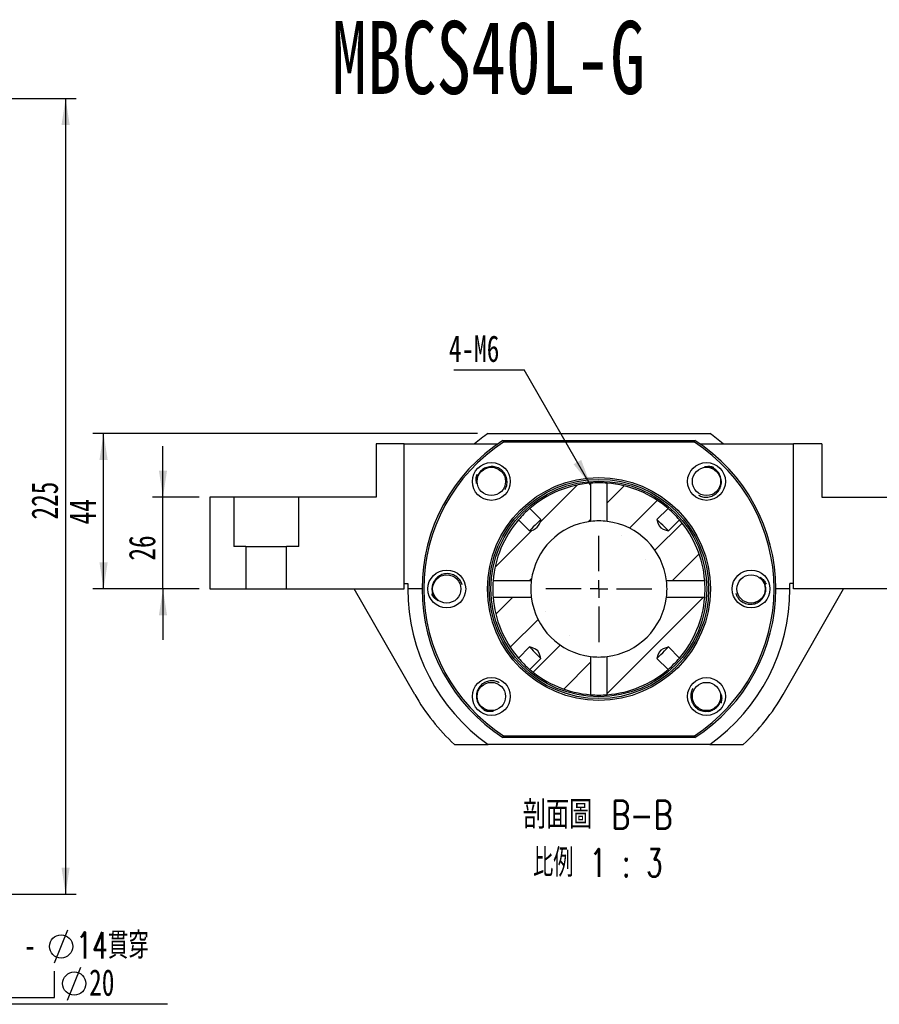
# Paper-space layout 'MBCS40L-G' of a CAD drawing. Header units: millimetres. Extents: x 10 to 324, y 9 to 197.
# Tile 2 of 4: x 98 to 179, y 97 to 190. Entities that reach past the tile are written whole.
import ezdxf

# ---------------------------------------------------------------- set-up
doc = ezdxf.new("R2010")
doc.units = ezdxf.units.MM
doc.layers.add('圖層0', color=7, linetype='Continuous')
doc.styles.add('SLDTEXTSTYLE0', font='TXT', dxfattribs={"width": 0.7})
doc.styles.add('SLDTEXTSTYLE1', font='TXT', dxfattribs={"width": 0.7, "bigfont": 'bigfont'})
doc.styles.add('SLDTEXTSTYLE4', font='TXT', dxfattribs={"width": 0.633333})
doc.styles.add('SLDTEXTSTYLE5', font='TXT', dxfattribs={"width": 0.75, "bigfont": 'bigfont'})
doc.styles.add('SLDTEXTSTYLE6', font='TXT', dxfattribs={"width": 0.65625, "bigfont": 'bigfont'})
doc.dimstyles.new('SLDDIMSTYLE0', dxfattribs={"dimtxt": 0.18, "dimasz": 2.5, "dimexe": 0, "dimexo": 0.0625, "dimgap": 0, "dimtad": 0, "dimtih": 1, "dimtoh": 1, "dimdec": 0, "dimrnd": 1e-09, "dimzin": 0, "dimdsep": 46, "dimtxsty": 'Standard', "dimsah": 1, "dimcen": 0.09, "dimadec": 0, "dimazin": 0, "dimtfac": 2.5, "dimtdec": 0, "dimtofl": 0, "dimtmove": 0, "dimatfit": 3, "dimfxl": 0, "dimfrac": 2, "dimtolj": 1, "dimtzin": 0, "dimarcsym": 0})
doc.dimstyles.new('SLDDIMSTYLE3', dxfattribs={"dimtxt": 2.5, "dimasz": 2.5, "dimexe": 0, "dimexo": 0.0625, "dimtad": 1, "dimlfac": 3, "dimrnd": 1e-09, "dimzin": 12, "dimdsep": 46, "dimtxsty": 'SLDTEXTSTYLE0', "dimsah": 1, "dimcen": 0.09, "dimadec": 0, "dimazin": 3, "dimtfac": 1, "dimtofl": 0, "dimtmove": 0, "dimatfit": 3, "dimfxl": 0, "dimfrac": 2, "dimtolj": 1, "dimtzin": 12, "dimarcsym": 0})
doc.dimstyles.new('SLDDIMSTYLE4', dxfattribs={"dimtxt": 2.5, "dimasz": 2.5, "dimexe": 0, "dimexo": 0.0625, "dimtad": 1, "dimlfac": 3, "dimrnd": 1e-09, "dimzin": 12, "dimdsep": 46, "dimtxsty": 'SLDTEXTSTYLE0', "dimsah": 1, "dimcen": 0.09, "dimadec": 0, "dimazin": 3, "dimtfac": 1, "dimtmove": 0, "dimatfit": 0, "dimfxl": 0, "dimfrac": 2, "dimtolj": 1, "dimtzin": 12, "dimarcsym": 0})

# ---------------------------------------------------------------- blocks, each defined once
blk = doc.blocks.new('_D_41')
at = {"layer": '圖層0', "color": 7}
for p, q in [((69.762, 182.524), (103.36, 182.524)), ((102.36, 182.524), (102.36, 107.524)), ((82.595, 107.524), (103.36, 107.524))]:
    blk.add_line(p, q, dxfattribs=at)
for points in [[(102.36, 182.524), (101.975, 180.024), (102.744, 180.024)], [(102.36, 107.524), (102.744, 110.024), (101.975, 110.024)]]:
    blk.add_solid(points, dxfattribs=at)
at = {"layer": '圖層0', "color": 7, "insert": (99.137, 142.826), "char_height": 2.5, "attachment_point": 1, "rotation": 90, "style": 'SLDTEXTSTYLE0'}
blk.add_mtext('225', dxfattribs=at)
blk = doc.blocks.new('SW_SYMBOL_HOLE_DIAM')
at = {"layer": '圖層0', "color": 0}
blk.add_line((300, 0), (700, 1000), dxfattribs=at)
blk.add_circle((500, 500), 350, dxfattribs=at)
blk = doc.blocks.new('SW_SYMBOL_HOLE_SPOT')
at = {"layer": '圖層0', "color": 0}
for p, q in [((0, 875), (0, 75)), ((1600, 75), (1600, 875)), ((0, 75), (1600, 75))]:
    blk.add_line(p, q, dxfattribs=at)
blk = doc.blocks.new('SW_NOTE_11')
at = {"layer": '圖層0', "color": 0}
blk.add_line((16.083, 0), (0, 0), dxfattribs=at)
at = {"layer": '圖層0', "color": 0, "xscale": 0.003121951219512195, "yscale": 0.003121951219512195, "zscale": 0.003121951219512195}
for name, p in [('SW_SYMBOL_HOLE_DIAM', (4.506, 3.894)), ('SW_SYMBOL_HOLE_SPOT', (0.437, 0.394)), ('SW_SYMBOL_HOLE_DIAM', (5.744, 0.394))]:
    blk.add_blockref(name, p, dxfattribs=at)
at = {"layer": '圖層0', "color": 0, "char_height": 2.5, "attachment_point": 1}
for s, insert, style in [('6 -', (0.437, 6.806), 'SLDTEXTSTYLE4'), ('14\\M+18AD1\\M+190FA', (7.472, 6.806), 'SLDTEXTSTYLE1'), ('20', (8.709, 3.306), 'SLDTEXTSTYLE0')]:
    blk.add_mtext(s, dxfattribs=dict(at, insert=insert, style=style))
blk = doc.blocks.new('_D_42')
at = {"layer": '圖層0', "color": 7}
for p, q in [((111.533, 144.95), (111.533, 149.758)), ((114.936, 144.95), (110.533, 144.95)), ((111.533, 136.283), (111.533, 144.95)), ((114.936, 136.283), (110.533, 136.283)), ((111.533, 136.283), (111.533, 131.476))]:
    blk.add_line(p, q, dxfattribs=at)
for points in [[(111.533, 144.95), (111.918, 147.45), (111.149, 147.45)], [(111.533, 136.283), (111.149, 133.783), (111.918, 133.783)]]:
    blk.add_solid(points, dxfattribs=at)
at = {"layer": '圖層0', "color": 7, "insert": (108.311, 138.957), "char_height": 2.5, "attachment_point": 1, "rotation": 90, "style": 'SLDTEXTSTYLE0'}
blk.add_mtext('26', dxfattribs=at)
blk = doc.blocks.new('_D_43')
at = {"layer": '圖層0', "color": 7}
for p, q in [((141.168, 150.95), (104.936, 150.95)), ((105.936, 136.283), (105.936, 150.95)), ((114.936, 136.283), (104.936, 136.283))]:
    blk.add_line(p, q, dxfattribs=at)
for points in [[(105.936, 150.95), (105.552, 148.45), (106.321, 148.45)], [(105.936, 136.283), (106.321, 138.783), (105.552, 138.783)]]:
    blk.add_solid(points, dxfattribs=at)
at = {"layer": '圖層0', "color": 7, "insert": (102.714, 142.365), "char_height": 2.5, "attachment_point": 1, "rotation": 90, "style": 'SLDTEXTSTYLE0'}
blk.add_mtext('44', dxfattribs=at)
blk = doc.blocks.new('SW_NOTE_12')
at = {"layer": '圖層0', "color": 0, "char_height": 2.64583, "attachment_point": 2}
for s, insert, style in [('\\M+19655\\M+196CA\\M+19AA4 B-B', (8.268, 3.411), 'SLDTEXTSTYLE5'), ('\\M+194E4\\M+197E1 1 : 3', (8.273, -1.117), 'SLDTEXTSTYLE6')]:
    blk.add_mtext(s, dxfattribs=dict(at, insert=insert, style=style))
blk = doc.blocks.new('SW_NOTE_13')
at = {"layer": '圖層0', "color": 0}
blk.add_line((-6.643, 0), (0, 0), dxfattribs=at)
at = {"layer": '圖層0', "color": 0, "insert": (-7.102, 3.237), "char_height": 2.5, "attachment_point": 1, "style": 'SLDTEXTSTYLE0'}
blk.add_mtext('4-M6', dxfattribs=at)
blk = doc.blocks.new('SW_CENTERMARKSYMBOL_25')
at = {"layer": '圖層0', "color": 0}
for p, q in [((0, 1.667), (0, 5)), ((-1.667, 0), (-5, 0)), ((0, 0), (-0.833, 0)), ((0, 0), (0, 0.833)), ((0, 0), (0, -0.833)), ((0, 0), (0.833, 0)), ((1.667, 0), (5, 0)), ((0, -1.667), (0, -5))]:
    blk.add_line(p, q, dxfattribs=at)

psp = doc.layouts.new('MBCS40L-G')

# ---------------------------------------------------------------- hatches: boundary and pattern name
at = {"linetype": 'Continuous', "lineweight": 18}
h = psp.add_hatch(dxfattribs=at)
h.set_pattern_fill('ANSI31', style=0)
edge = h.paths.add_edge_path(flags=0)
edge.add_spline(control_points=[(147.1324, 142.8335), (147.074, 142.6321), (147.0189, 142.4261), (146.9198, 142.2412), (146.8867, 142.1794), (146.8458, 142.1204), (146.795, 142.0721), (146.741, 142.0206), (146.6759, 141.9806), (146.6089, 141.9479), (146.4324, 141.8617), (146.2413, 141.8085), (146.0527, 141.7538)], knot_values=[0.0043652, 0.0043652, 0.0043652, 0.0043652, 0.0062498, 0.0062498, 0.0062498, 0.0068735, 0.0068735, 0.0068735, 0.0075371, 0.0075371, 0.0075371, 0.0092864, 0.0092864, 0.0092864, 0.0092864], weights=[1, 1, 1, 1, 1, 1, 1, 1, 1, 1, 1, 1, 1], degree=3, periodic=0)
edge.add_line((146.0527, 141.7538), (145.0126, 142.7938))
edge.add_arc((152.6029, 136.2833), 10, 139.37869, 175.516963)
edge.add_line((142.6335, 137.0649), (146.2341, 137.0649))
edge.add_arc((152.6029, 136.2833), 6.4167, 96.996801, 173.003199, ccw=False)
edge.add_line((151.8213, 142.6521), (151.8213, 146.2527))
edge.add_arc((152.6029, 136.2833), 10, 94.483037, 130.62131)
edge.add_line((146.0924, 143.8736), (147.1324, 142.8335))
h = psp.add_hatch(dxfattribs=at)
h.set_pattern_fill('ANSI31', style=0)
edge = h.paths.add_edge_path(flags=0)
edge.add_spline(control_points=[(159.1532, 141.7538), (159.114, 141.7652), (159.0749, 141.7767), (159.0359, 141.7885), (158.9047, 141.8282), (158.7734, 141.8694), (158.6479, 141.9244), (158.5735, 141.957), (158.5001, 141.9958), (158.4378, 142.048), (158.3746, 142.101), (158.324, 142.17), (158.2852, 142.2428), (158.1867, 142.4273), (158.1317, 142.6326), (158.0735, 142.8335)], knot_values=[0.0020118, 0.0020118, 0.0020118, 0.0020118, 0.0023788, 0.0023788, 0.0023788, 0.0036129, 0.0036129, 0.0036129, 0.0043477, 0.0043477, 0.0043477, 0.0050996, 0.0050996, 0.0050996, 0.0070017, 0.0070017, 0.0070017, 0.0070017], weights=[1, 1, 1, 1, 1, 1, 1, 1, 1, 1, 1, 1, 1, 1, 1, 1], degree=3, periodic=0)
edge.add_line((158.0735, 142.8335), (159.1135, 143.8736))
edge.add_arc((152.6029, 136.2833), 10, 49.37869, 85.516963)
edge.add_line((153.3846, 146.2527), (153.3846, 142.6521))
edge.add_arc((152.6029, 136.2833), 6.4167, 6.996801, 83.003199, ccw=False)
edge.add_line((158.9718, 137.0649), (162.5723, 137.0649))
edge.add_arc((152.6029, 136.2833), 10, 4.483037, 40.62131)
edge.add_line((160.1932, 142.7938), (159.1532, 141.7538))
h = psp.add_hatch(dxfattribs=at)
h.set_pattern_fill('ANSI31', style=0)
edge = h.paths.add_edge_path(flags=0)
edge.add_line((147.1324, 129.733), (146.0924, 128.693))
edge.add_arc((152.6029, 136.2833), 10, 229.37869, 265.516963)
edge.add_line((151.8213, 126.3139), (151.8213, 129.9144))
edge.add_arc((152.6029, 136.2833), 6.4167, 186.996801, 263.003199, ccw=False)
edge.add_line((146.2341, 135.5016), (142.6335, 135.5016))
edge.add_arc((152.6029, 136.2833), 10, 184.483037, 220.62131)
edge.add_line((145.0126, 129.7727), (146.0527, 130.8127))
edge.add_spline(control_points=[(146.0527, 130.8127), (146.2536, 130.7545), (146.4589, 130.6995), (146.6434, 130.601), (146.7162, 130.5622), (146.7852, 130.5116), (146.8382, 130.4484), (146.8904, 130.3861), (146.9292, 130.3128), (146.9618, 130.2383), (147.0168, 130.1128), (147.058, 129.9815), (147.0977, 129.8503), (147.1095, 129.8113), (147.121, 129.7722), (147.1324, 129.733)], knot_values=[0.0094423, 0.0094423, 0.0094423, 0.0094423, 0.0113277, 0.0113277, 0.0113277, 0.012073, 0.012073, 0.012073, 0.0128012, 0.0128012, 0.0128012, 0.0140245, 0.0140245, 0.0140245, 0.0143883, 0.0143883, 0.0143883, 0.0143883], weights=[1, 1, 1, 1, 1, 1, 1, 1, 1, 1, 1, 1, 1, 1, 1, 1], degree=3, periodic=0)
h = psp.add_hatch(dxfattribs=at)
h.set_pattern_fill('ANSI31', style=0)
edge = h.paths.add_edge_path(flags=0)
edge.add_line((159.1135, 128.693), (158.0735, 129.733))
edge.add_spline(control_points=[(158.0735, 129.733), (158.1317, 129.9339), (158.1867, 130.1392), (158.2852, 130.3238), (158.324, 130.3965), (158.3746, 130.4656), (158.4378, 130.5185), (158.5001, 130.5707), (158.5735, 130.6095), (158.6479, 130.6421), (158.7734, 130.6972), (158.9047, 130.7383), (159.0359, 130.778), (159.0749, 130.7898), (159.114, 130.8014), (159.1532, 130.8127)], knot_values=[0.0094423, 0.0094423, 0.0094423, 0.0094423, 0.0113277, 0.0113277, 0.0113277, 0.012073, 0.012073, 0.012073, 0.0128012, 0.0128012, 0.0128012, 0.0140245, 0.0140245, 0.0140245, 0.0143883, 0.0143883, 0.0143883, 0.0143883], weights=[1, 1, 1, 1, 1, 1, 1, 1, 1, 1, 1, 1, 1, 1, 1, 1], degree=3, periodic=0)
edge.add_line((159.1532, 130.8127), (160.1932, 129.7727))
edge.add_arc((152.6029, 136.2833), 10, 319.37869, 355.516963)
edge.add_line((162.5723, 135.5016), (158.9718, 135.5016))
edge.add_arc((152.6029, 136.2833), 6.4167, 276.996801, 353.003199, ccw=False)
edge.add_line((153.3846, 129.9144), (153.3846, 126.3139))
edge.add_arc((152.6029, 136.2833), 10, 274.483037, 310.62131)

# ---------------------------------------------------------------- linework, layer by layer
at = {"color": 7, "linetype": 'Continuous', "lineweight": 25}
for p, q in [((142.168, 150.9499), (163.0379, 150.9499)), ((131.6029, 149.9499), (131.6029, 144.9499)), ((134.2696, 149.9499), (131.6029, 149.9499)), ((134.2696, 136.2833), (134.2696, 149.9499)), ((134.2696, 149.9499), (143.0635, 149.9499)), ((143.5598, 150.2833), (143.6091, 150.1166)), ((143.5598, 150.2833), (161.646, 150.2833)), ((161.5968, 150.1166), (143.6091, 150.1166)), ((161.5968, 150.1166), (161.646, 150.2833)), ((162.1423, 149.9499), (170.9363, 149.9499)), ((170.9363, 136.2833), (170.9363, 149.9499)), ((173.6029, 149.9499), (170.9363, 149.9499)), ((173.6029, 149.9499), (173.6029, 144.9499)), ((151.8213, 146.2527), (151.8213, 142.6521)), ((153.3846, 142.6521), (153.3846, 146.2527)), ((115.9363, 144.9499), (115.9363, 136.2833)), ((118.2143, 144.9499), (115.9363, 144.9499)), ((118.2143, 144.9499), (118.2143, 140.2833)), ((124.3249, 144.9499), (118.2143, 144.9499)), ((124.3249, 140.2833), (124.3249, 144.9499)), ((131.6029, 144.9499), (124.3249, 144.9499)), ((173.6029, 144.9499), (180.8809, 144.9499)), ((147.1324, 142.8335), (146.0924, 143.8736)), ((159.1135, 143.8736), (158.0735, 142.8335)), ((145.0126, 142.7938), (146.0527, 141.7538)), ((159.1532, 141.7538), (160.1932, 142.7938)), ((119.3543, 140.2833), (118.2143, 140.2833)), ((119.3543, 140.2833), (119.3543, 136.2833)), ((119.3543, 140.2833), (123.1849, 140.2833)), ((124.3249, 140.2833), (123.1849, 140.2833)), ((123.1849, 136.2833), (123.1849, 140.2833)), ((134.2696, 136.7833), (134.6099, 136.7833)), ((146.2341, 137.0649), (142.6335, 137.0649)), ((162.5723, 137.0649), (158.9718, 137.0649)), ((170.9363, 136.7833), (170.596, 136.7833)), ((115.9363, 136.2833), (119.3543, 136.2833)), ((119.3543, 136.2833), (123.1849, 136.2833)), ((123.1849, 136.2833), (134.2696, 136.2833)), ((135.2471, 126.3447), (129.5559, 136.2833)), ((135.9363, 136.2833), (134.6029, 136.2833)), ((170.6029, 136.2833), (169.2696, 136.2833)), ((169.9588, 126.3447), (175.65, 136.2833)), ((182.021, 136.2833), (170.9363, 136.2833)), ((142.6335, 135.5016), (146.2341, 135.5016)), ((158.9718, 135.5016), (162.5723, 135.5016)), ((146.0527, 130.8127), (145.0126, 129.7727)), ((160.1932, 129.7727), (159.1532, 130.8127)), ((146.0924, 128.693), (147.1324, 129.733)), ((151.8213, 129.9144), (151.8213, 126.3139)), ((153.3846, 126.3139), (153.3846, 129.9144)), ((158.0735, 129.733), (159.1135, 128.693)), ((139.0056, 121.6166), (142.168, 121.6166)), ((163.0379, 121.6166), (142.168, 121.6166)), ((143.5598, 122.2833), (143.6091, 122.4499)), ((161.646, 122.2833), (143.5598, 122.2833)), ((143.6091, 122.4499), (161.5968, 122.4499)), ((161.5968, 122.4499), (161.646, 122.2833)), ((163.0379, 121.6166), (166.2003, 121.6166))]:
    psp.add_line(p, q, dxfattribs=at)
at = {"color": 7, "linetype": 'Continuous', "lineweight": 25, "flags": 128}
for points in [[(147.1324, 142.8335), (147.0425, 142.7436), (146.9151, 142.6162), (146.7608, 142.462), (146.5925, 142.2937), (146.4243, 142.1254), (146.27, 141.9711), (146.1426, 141.8437), (146.0527, 141.7538)], [(159.1532, 141.7538), (159.0633, 141.8437), (158.9359, 141.9711), (158.7816, 142.1254), (158.6133, 142.2937), (158.4451, 142.462), (158.2908, 142.6162), (158.1634, 142.7436), (158.0735, 142.8335)], [(158.0735, 142.8335), (158.1643, 142.532), (158.2852, 142.2428), (158.4378, 142.048), (158.6479, 141.9244), (159.0359, 141.7885), (159.1532, 141.7538)], [(146.0527, 130.8127), (146.1426, 130.7228), (146.27, 130.5954), (146.4243, 130.4411), (146.5925, 130.2729), (146.7608, 130.1046), (146.9151, 129.9503), (147.0425, 129.8229), (147.1324, 129.733)], [(147.1324, 129.733), (147.0977, 129.8503), (146.9618, 130.2383), (146.8382, 130.4484), (146.6434, 130.601), (146.3542, 130.7219), (146.0527, 130.8127)], [(158.0735, 129.733), (158.1634, 129.8229), (158.2908, 129.9503), (158.4451, 130.1046), (158.6133, 130.2729), (158.7816, 130.4411), (158.9359, 130.5954), (159.0633, 130.7228), (159.1532, 130.8127)], [(159.1532, 130.8127), (159.0359, 130.778), (158.6479, 130.6421), (158.4378, 130.5185), (158.2852, 130.3238), (158.1643, 130.0345), (158.0735, 129.733)], [(162.9225, 124.7434), (163.0932, 124.7766), (163.1911, 124.8058)]]:
    psp.add_lwpolyline(points, dxfattribs=at)
at = {"color": 7, "linetype": 'Continuous', "lineweight": 25}
for centre, radius in [((142.4677, 146.4185), 1.7833), ((142.4677, 146.4185), 1.3333), ((162.7381, 146.4185), 1.7833), ((162.7381, 146.4185), 1.3333), ((152.6029, 136.2833), 10.5), ((152.6029, 136.2833), 10.3333), ((152.6029, 136.2833), 10.1667), ((138.2696, 136.2833), 1.7833), ((138.2696, 136.2833), 1.3333), ((166.9363, 136.2833), 1.7833), ((166.9363, 136.2833), 1.3333), ((142.4677, 126.1481), 1.7833), ((142.4677, 126.1481), 1.3333), ((162.7381, 126.1481), 1.7833), ((162.7381, 126.1481), 1.3333)]:
    psp.add_circle(centre, radius, dxfattribs=at)
for centre, radius, start, end in [((152.6029, 136.2833), 18, 125.430945, 130.601061), ((152.6029, 136.2833), 18, 49.398939, 54.569055), ((152.6029, 136.2833), 16.6667, 122.85988, 237.14012), ((152.6029, 136.2833), 16.5, 123.030152, 236.969848), ((152.6029, 136.2833), 16.5, 303.030152, 56.969848), ((152.6029, 136.2833), 16.6667, 302.85988, 57.14012), ((152.6029, 136.2833), 10, 94.483037, 130.62131), ((152.6029, 136.2832), 10.0001, 85.517007, 94.482993), ((152.6029, 136.2833), 10, 49.37869, 85.516963), ((152.6029, 136.2833), 10, 130.621316, 139.378684), ((152.6029, 136.2833), 10, 40.621316, 49.378684), ((152.6029, 136.2833), 10, 139.37869, 175.516963), ((145.9155, 142.9707), 1.2246, 276.431876, 353.568124), ((152.6029, 136.2833), 6.4167, 96.996801, 173.003199), ((152.6029, 136.2832), 6.4168, 83.003301, 96.996699), ((152.6029, 136.2833), 6.4167, 6.996801, 83.003199), ((152.6029, 136.2833), 10, 4.483037, 40.62131), ((152.6029, 136.2833), 18, 178.408246, 180), ((152.6029, 136.2833), 10, 175.516964, 184.483036), ((152.603, 136.2833), 6.4167, 173.003278, 186.996722), ((152.6028, 136.2833), 6.4168, 353.003301, 6.996699), ((152.6028, 136.2833), 10.0001, 355.517007, 4.482993), ((152.6029, 136.2833), 18, 0, 1.591754), ((152.6029, 136.2833), 18, 180, 234.569055), ((152.6029, 136.2833), 18, 305.430945, 0), ((152.6029, 136.2833), 10, 184.483037, 220.62131), ((152.6029, 136.2833), 6.4167, 186.996801, 263.003199), ((152.6029, 136.2833), 6.4167, 276.996801, 353.003199), ((152.6029, 136.2833), 10, 319.37869, 355.516963), ((152.6029, 136.2833), 10, 220.621316, 229.378684), ((152.6029, 136.2834), 6.4168, 263.003301, 276.996699), ((152.6029, 136.2833), 10, 310.621316, 319.378684), ((152.6029, 136.2833), 10, 229.37869, 265.516963), ((152.6029, 136.2833), 10, 274.483037, 310.62131), ((152.6029, 136.2833), 20, 209.797016, 227.166572), ((152.6029, 136.2834), 10.0001, 265.517007, 274.482993), ((152.6029, 136.2833), 20, 312.833428, 330.202984)]:
    psp.add_arc(centre, radius, start, end, dxfattribs=at)
for points, knots in [([(142.2837, 147.8023), (142.2013, 147.787), (142.0426, 147.7574), (141.822, 147.663), (141.6248, 147.5395), (141.451, 147.3844), (141.305, 147.2027), (141.1533, 146.9307), (141.0596, 146.5974), (141.077, 146.3377), (141.0839, 146.2345)], [0, 0, 0, 0, 0.1147065, 0.2206535, 0.3266002, 0.4325472, 0.5384939, 0.644441, 0.8586434, 1, 1, 1, 1]), ([(143.7604, 145.6697), (143.8199, 145.7912), (143.9538, 146.0649), (143.9661, 146.5493), (143.8236, 147.0345), (143.5248, 147.4422), (143.1148, 147.7191), (142.6783, 147.8388), (142.4013, 147.8132), (142.2837, 147.8023)], [0, 0, 0, 0, 0.1249725, 0.2815228, 0.4371386, 0.5895549, 0.7420874, 0.8905921, 1, 1, 1, 1]), ([(162.5541, 147.8023), (162.7122, 147.831), (163.0034, 147.8838), (163.2849, 147.7954), (163.4136, 147.755)], [0, 0, 0, 0, 0.5426046, 1, 1, 1, 1]), ([(164.122, 146.6025), (164.1066, 146.685), (164.0771, 146.8436), (163.9826, 147.0642), (163.8592, 147.2614), (163.7041, 147.4352), (163.5224, 147.5812), (163.2504, 147.7329), (162.9171, 147.8266), (162.6574, 147.8092), (162.5541, 147.8023)], [0, 0, 0, 0, 0.1147065, 0.2206535, 0.3266002, 0.4325472, 0.5384939, 0.644441, 0.8586434, 1, 1, 1, 1]), ([(141.0839, 146.2345), (141.0552, 146.3925), (141.0024, 146.6837), (141.0908, 146.9652), (141.1312, 147.0939)], [0, 0, 0, 0, 0.5426046, 1, 1, 1, 1]), ([(161.9894, 145.1258), (162.1109, 145.0664), (162.3846, 144.9324), (162.8689, 144.9201), (163.3542, 145.0626), (163.7618, 145.3614), (164.0388, 145.7714), (164.1584, 146.2079), (164.1329, 146.4849), (164.122, 146.6025)], [0, 0, 0, 0, 0.1249725, 0.2815228, 0.4371386, 0.5895549, 0.7420874, 0.8905921, 1, 1, 1, 1]), ([(139.7131, 136.6679), (139.6692, 136.7958), (139.5704, 137.0841), (139.2366, 137.4353), (138.7927, 137.6776), (138.2932, 137.7546), (137.8074, 137.6605), (137.4142, 137.4365), (137.2364, 137.2225), (137.161, 137.1317)], [0, 0, 0, 0, 0.1249725, 0.2815226, 0.4371385, 0.5895549, 0.7420871, 0.8905921, 1, 1, 1, 1]), ([(167.7847, 137.3919), (167.9167, 137.3004), (168.16, 137.1318), (168.2965, 136.8703), (168.359, 136.7507)], [0, 0, 0, 0, 0.5426051, 1, 1, 1, 1]), ([(168.0449, 135.4348), (168.0924, 135.504), (168.1837, 135.6371), (168.2728, 135.8599), (168.325, 136.0866), (168.3383, 136.3192), (168.3131, 136.5509), (168.228, 136.8505), (168.0585, 137.1524), (167.8626, 137.3238), (167.7847, 137.3919)], [0, 0, 0, 0, 0.11470625, 0.22065315, 0.3266001, 0.4325471, 0.53849408, 0.64444107, 0.85864367, 1, 1, 1, 1]), ([(137.161, 137.1317), (137.1135, 137.0625), (137.0222, 136.9294), (136.933, 136.7067), (136.8809, 136.4799), (136.8676, 136.2473), (136.8928, 136.0156), (136.9779, 135.716), (137.1474, 135.4141), (137.3433, 135.2428), (137.4212, 135.1746)], [0, 0, 0, 0, 0.11470625, 0.22065315, 0.3266001, 0.4325471, 0.53849408, 0.64444107, 0.85864367, 1, 1, 1, 1]), ([(137.4212, 135.1746), (137.2892, 135.2661), (137.0459, 135.4347), (136.9094, 135.6962), (136.8469, 135.8158)], [0, 0, 0, 0, 0.5426051, 1, 1, 1, 1]), ([(165.4928, 135.8987), (165.5367, 135.7707), (165.6355, 135.4825), (165.9692, 135.1312), (166.4132, 134.8889), (166.9127, 134.812), (167.3985, 134.906), (167.7917, 135.1301), (167.9695, 135.3441), (168.0449, 135.4348)], [0, 0, 0, 0, 0.1249725, 0.2815226, 0.4371385, 0.5895549, 0.7420871, 0.8905921, 1, 1, 1, 1]), ([(143.2165, 127.4407), (143.095, 127.5002), (142.8213, 127.6341), (142.3369, 127.6465), (141.8517, 127.5039), (141.444, 127.2051), (141.1671, 126.7951), (141.0474, 126.3586), (141.073, 126.0816), (141.0839, 125.9641)], [0, 0, 0, 0, 0.1249725, 0.2815228, 0.4371386, 0.5895549, 0.7420874, 0.8905921, 1, 1, 1, 1]), ([(161.4455, 126.8968), (161.386, 126.7753), (161.2521, 126.5016), (161.2397, 126.0173), (161.3823, 125.532), (161.6811, 125.1244), (162.0911, 124.8474), (162.5276, 124.7278), (162.8046, 124.7534), (162.9221, 124.7642)], [0, 0, 0, 0, 0.1249725, 0.2815228, 0.4371386, 0.5895549, 0.7420874, 0.8905921, 1, 1, 1, 1]), ([(162.9221, 124.7642), (163.0046, 124.7796), (163.1633, 124.8091), (163.3838, 124.9036), (163.5811, 125.027), (163.7549, 125.1821), (163.9009, 125.3638), (164.0526, 125.6358), (164.1462, 125.9691), (164.1289, 126.2288), (164.122, 126.3321)], [0, 0, 0, 0, 0.1147065, 0.2206535, 0.3266002, 0.4325472, 0.5384939, 0.644441, 0.8586434, 1, 1, 1, 1]), ([(164.122, 126.3321), (164.1506, 126.174), (164.2035, 125.8828), (164.1151, 125.6014), (164.0747, 125.4726)], [0, 0, 0, 0, 0.5426046, 1, 1, 1, 1]), ([(141.0839, 125.9641), (141.0992, 125.8816), (141.1288, 125.7229), (141.2233, 125.5024), (141.3467, 125.3051), (141.5018, 125.1313), (141.6835, 124.9853), (141.9555, 124.8336), (142.2888, 124.74), (142.5485, 124.7573), (142.6517, 124.7642)], [0, 0, 0, 0, 0.1147065, 0.2206535, 0.3266002, 0.4325472, 0.5384939, 0.644441, 0.8586434, 1, 1, 1, 1]), ([(142.6517, 124.7642), (142.4937, 124.7356), (142.2025, 124.6827), (141.921, 124.7711), (141.7923, 124.8115)], [0, 0, 0, 0, 0.5426046, 1, 1, 1, 1])]:
    psp.add_open_spline(points, degree=3, knots=knots, dxfattribs=at)

# ---------------------------------------------------------------- block references
at = {"layer": '圖層0', "color": 7}
for name, p in [('SW_NOTE_13', (145.5655, 156.9506)), ('SW_CENTERMARKSYMBOL_25', (152.6029, 136.2833)), ('SW_NOTE_11', (95.8705, 97.1302))]:
    psp.add_blockref(name, p, dxfattribs=at)
at = {"layer": '圖層0'}
psp.add_blockref('SW_NOTE_12', (144.2147, 112.9179), dxfattribs=at)

# ---------------------------------------------------------------- texts
at = {"layer": '圖層0', "color": 7, "insert": (127.4628, 189.8242), "char_height": 6.87917, "attachment_point": 1, "style": 'SLDTEXTSTYLE0'}
psp.add_mtext('MBCS40L-G', dxfattribs=at)

# ---------------------------------------------------------------- dimensions: what is measured, and where the dimension line sits
at = {"layer": '圖層0', "color": 7}
for base, p1, p2, dimstyle, picture, middle in [((102.3595, 107.524), (68.7621, 182.524), (81.5954, 107.524), 'SLDDIMSTYLE3', '_D_41', (102.3595, 145.024)), ((105.9363, 150.9499), (115.9363, 136.2833), (142.168, 150.9499), 'SLDDIMSTYLE3', '_D_43', (105.9363, 143.8306)), ((111.5332, 144.9499), (115.9363, 136.2833), (115.9363, 144.9499), 'SLDDIMSTYLE4', '_D_42', (111.5332, 140.4225))]:
    dim = psp.add_linear_dim(base=base, p1=p1, p2=p2, angle=90, dimstyle=dimstyle, dxfattribs=at)
    dim.commit()
    dim.dimension.update_dxf_attribs({"geometry": picture, "text_midpoint": middle, "dimtype": 160})

# ---------------------------------------------------------------- leaders
psp.add_leader([(151.8213, 146.0734), (145.5655, 156.9506)], dimstyle='SLDDIMSTYLE0', dxfattribs=at)

doc.saveas('drawing.dxf')
